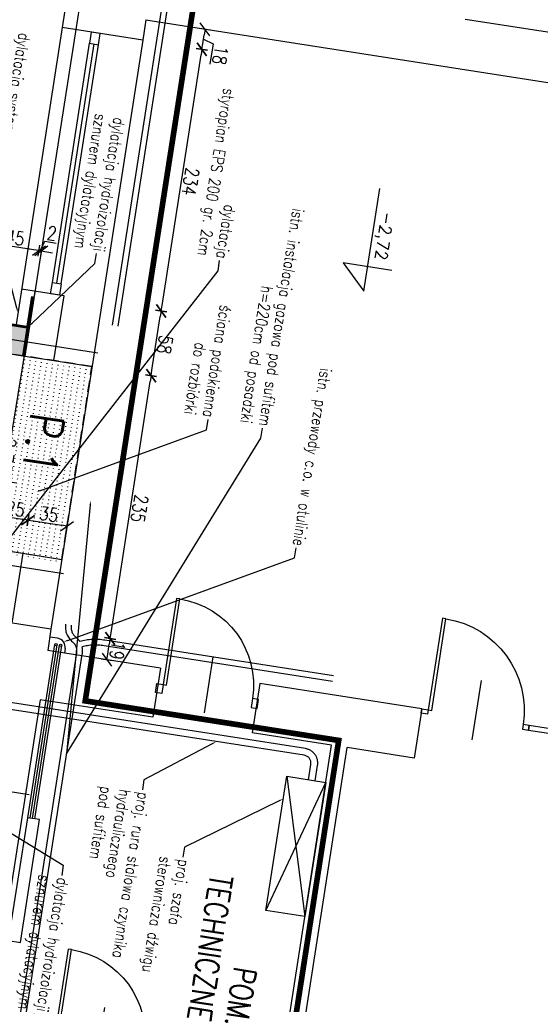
# Model space of a CAD drawing. Extents: x -38969 to 27108, y -24488 to 212598.
# Tile 8 of 256: x -4796 to -4335, y -23926 to -23056. Entities that reach past the tile are written whole.
import ezdxf
from ezdxf import colors
from ezdxf.entities.mleader import LeaderData, LeaderLine
from ezdxf.enums import TextEntityAlignment as Align
from ezdxf.math import Vec2, Vec3

# ---------------------------------------------------------------- set-up
doc = ezdxf.new("R2010")
doc.units = 0
doc.header["$LTSCALE"] = 100
doc.header["$MEASUREMENT"] = 0
for name, pattern in [('0.7_0.7', [1.4, 0.7, -0.7]), ('ACAD_ISO03W100', [30, 12, -18]), ('DASHDOT', [1, 0.5, -0.25, 0, -0.25]), ('DASHED22', [0.15, 0.1, -0.05])]:
    doc.linetypes.add(name, pattern=pattern)
doc.layers.get('0').update_dxf_attribs({"linetype": 'CONTINUOUS'})
doc.layers.get('DEFPOINTS').update_dxf_attribs({"linetype": 'CONTINUOUS'})
for name, color, linetype in [('K_1-DIM50', 6, 'CONTINUOUS'), ('K_1-HAT', 6, 'CONTINUOUS'), ('K_1-MEBLE', 5, 'CONTINUOUS'), ('K_1-mur', 3, 'CONTINUOUS'), ('K_1-MUR istn', 200, 'CONTINUOUS'), ('K_1-MUW', 1, 'CONTINUOUS'), ('K_1-osie', 6, 'CONTINUOUS'), ('K_1-POMOCNICZA', 2, 'CONTINUOUS'), ('K_1-POW', 134, 'DASHED22'), ('K_1-STOLARKA', 6, 'CONTINUOUS'), ('K_1-TXT', 123, 'CONTINUOUS')]:
    doc.layers.add(name, color=color, linetype=linetype)
doc.styles.add('ROMANS', font='ROMANS.shx', dxfattribs={"width": 0.8})
doc.styles.add('TXT', font='romans.shx')
doc.dimstyles.new('DIM 50', dxfattribs={"dimscale": 10, "dimtxt": 1.2, "dimasz": 0.5, "dimexe": 0, "dimexo": 0, "dimgap": 0.2, "dimtad": 1, "dimdec": 4, "dimrnd": 0.5, "dimdsep": 46, "dimtxsty": 'ROMANS', "dimblk1": 'TICK1', "dimblk2": 'TICK1', "dimsah": 1, "dimcen": 0, "dimse1": 1, "dimse2": 1, "dimclrd": 6, "dimclre": 6, "dimclrt": 123, "dimadec": 0, "dimazin": 0, "dimtfac": 1, "dimtdec": 4, "dimtmove": 1, "dimatfit": 2, "dimfxl": 1, "dimtolj": 1, "dimarcsym": 0})

# ---------------------------------------------------------------- blocks, each defined once
blk = doc.blocks.new('DR_1180L2')
at = {"color": 7}
blk.add_line((-15, 40), (35, 40), dxfattribs=at)
blk.add_lwpolyline([(4, 0), (4, 3), (81, 3), (81, 0), (4, 0)])
blk.add_arc((4, 3), 77, 0, 90, dxfattribs=at)
blk = doc.blocks.new('TICK1')
at = {"color": 0}
for p, q in [((-1, -1), (1, 1)), ((0, 0), (-1, 0)), ((0, -1), (0, 1))]:
    blk.add_line(p, q, dxfattribs=at)
blk = doc.blocks.new('*D334')
at = {"layer": 'DEFPOINTS', "color": 0}
for p in [(-4767.9, -23595), (-4715.58, -23603.15), (-4770.82, -23613.77)]:
    blk.add_point(p, dxfattribs=at)
at = {"layer": 'K_1-DIM50', "color": 6, "lineweight": -2, "transparency": 16777216}
blk.add_line((-4717.73, -23616.99), (-4716.35, -23608.09), dxfattribs=at)
at = {"layer": 'K_1-DIM50', "color": 6, "lineweight": -2, "transparency": 16777216, "xscale": 5, "yscale": 5, "zscale": 5}
for p, rotation in [((-4715.58, -23603.15), 81.14470898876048), ((-4718.5, -23621.93), 261.1447089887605)]:
    blk.add_blockref('TICK1', p, dxfattribs=dict(at, rotation=rotation))
at = {"layer": 'K_1-DIM50', "color": 123, "transparency": 16777216, "insert": (-4709.14, -23613.77), "char_height": 12, "attachment_point": 5, "rotation": 261.14471, "style": 'ROMANS'}
blk.add_mtext('\\A1;19', dxfattribs=at)
blk = doc.blocks.new('*D337')
at = {"layer": 'DEFPOINTS', "color": 0}
for p in [(-4684, -23056.5), (-4631.68, -23064.65), (-4686.77, -23074.28)]:
    blk.add_point(p, dxfattribs=at)
at = {"layer": 'K_1-DIM50', "color": 6, "lineweight": -2, "transparency": 16777216}
for p, q in [((-4633.68, -23077.49), (-4632.45, -23069.59)), ((-4633.07, -23073.54), (-4624.59, -23077.59)), ((-4624.59, -23077.59), (-4627.39, -23095.55))]:
    blk.add_line(p, q, dxfattribs=at)
at = {"layer": 'K_1-DIM50', "color": 6, "lineweight": -2, "transparency": 16777216, "xscale": 5, "yscale": 5, "zscale": 5}
for p, rotation in [((-4631.68, -23064.65), 81.14470898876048), ((-4634.45, -23082.43), 261.1447089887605)]:
    blk.add_blockref('TICK1', p, dxfattribs=dict(at, rotation=rotation))
at = {"layer": 'K_1-DIM50', "color": 123, "transparency": 16777216, "insert": (-4618.08, -23087.8), "char_height": 12, "attachment_point": 5, "rotation": 261.14471, "style": 'ROMANS'}
blk.add_mtext('\\A1;18', dxfattribs=at)
blk = doc.blocks.new('LEVSF')
at = {"color": 0}
for p, q in [((0, 8.29), (0, 0)), ((-4.16, 4.16), (13.3, 4.16)), ((0, 0), (-4.16, 4.16))]:
    blk.add_line(p, q, dxfattribs=at)
at = {"color": 0, "style": 'TXT'}
blk.add_attdef('LEVEL', text='', height=2, dxfattribs=at).set_placement((0.4, 4.56), align=Align.BOTTOM_LEFT)
blk = doc.blocks.new('*D302')
at = {"layer": 'DEFPOINTS', "color": 0}
for p in [(-4791.01, -23353.57), (-4679.4, -23370.95), (-4767.9, -23595)]:
    blk.add_point(p, dxfattribs=at)
at = {"layer": 'K_1-DIM50', "color": 6, "lineweight": -2, "transparency": 16777216}
blk.add_line((-4714.81, -23598.21), (-4680.17, -23375.89), dxfattribs=at)
at = {"layer": 'K_1-DIM50', "color": 6, "lineweight": -2, "transparency": 16777216, "xscale": 5, "yscale": 5, "zscale": 5}
for p, rotation in [((-4679.4, -23370.95), 81.14470898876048), ((-4715.58, -23603.15), 261.1447089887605)]:
    blk.add_blockref('TICK1', p, dxfattribs=dict(at, rotation=rotation))
at = {"layer": 'K_1-DIM50', "color": 123, "transparency": 16777216, "insert": (-4689.59, -23488.28), "char_height": 12, "attachment_point": 5, "rotation": 261.14471, "style": 'ROMANS'}
blk.add_mtext('\\A1;235', dxfattribs=at)
blk = doc.blocks.new('*D303')
at = {"layer": 'DEFPOINTS', "color": 0}
for p in [(-4756.39, -23300.26), (-4670.47, -23313.64), (-4791.01, -23353.57)]:
    blk.add_point(p, dxfattribs=at)
at = {"layer": 'K_1-DIM50', "color": 6, "lineweight": -2, "transparency": 16777216}
blk.add_line((-4678.63, -23366.01), (-4671.24, -23318.59), dxfattribs=at)
at = {"layer": 'K_1-DIM50', "color": 6, "lineweight": -2, "transparency": 16777216, "xscale": 5, "yscale": 5, "zscale": 5}
for p, rotation in [((-4670.47, -23313.64), 81.14470898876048), ((-4679.4, -23370.95), 261.1447089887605)]:
    blk.add_blockref('TICK1', p, dxfattribs=dict(at, rotation=rotation))
at = {"layer": 'K_1-DIM50', "color": 123, "transparency": 16777216, "insert": (-4667.03, -23343.53), "char_height": 12, "attachment_point": 5, "rotation": 261.14471, "style": 'ROMANS'}
blk.add_mtext('\\A1;58', dxfattribs=at)
blk = doc.blocks.new('*D304')
at = {"layer": 'DEFPOINTS', "color": 0}
for p in [(-4686.77, -23074.28), (-4634.45, -23082.43), (-4756.39, -23300.26)]:
    blk.add_point(p, dxfattribs=at)
at = {"layer": 'K_1-DIM50', "color": 6, "lineweight": -2, "transparency": 16777216}
blk.add_line((-4669.7, -23308.7), (-4635.22, -23087.37), dxfattribs=at)
at = {"layer": 'K_1-DIM50', "color": 6, "lineweight": -2, "transparency": 16777216, "xscale": 5, "yscale": 5, "zscale": 5}
for p, rotation in [((-4634.45, -23082.43), 81.14470898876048), ((-4670.47, -23313.64), 261.1447089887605)]:
    blk.add_blockref('TICK1', p, dxfattribs=dict(at, rotation=rotation))
at = {"layer": 'K_1-DIM50', "color": 123, "transparency": 16777216, "insert": (-4644.56, -23199.27), "char_height": 12, "attachment_point": 5, "rotation": 261.14471, "style": 'ROMANS'}
blk.add_mtext('\\A1;234', dxfattribs=at)
blk = doc.blocks.new('*D323')
at = {"layer": 'DEFPOINTS', "color": 0}
for p in [(-5271.19, -23220.06), (-4793.94, -23294.41), (-4797.17, -23315.16)]:
    blk.add_point(p, dxfattribs=at)
at = {"layer": 'K_1-DIM50', "color": 6, "lineweight": -2, "transparency": 16777216}
blk.add_line((-5273.65, -23235.87), (-5271.96, -23225), dxfattribs=at)
at = {"layer": 'K_1-DIM50', "color": 6, "lineweight": -2, "transparency": 16777216, "xscale": 5, "yscale": 5, "zscale": 5}
for p, rotation in [((-5271.19, -23220.06), 81.14470898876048), ((-5274.42, -23240.81), 261.1447089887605)]:
    blk.add_blockref('TICK1', p, dxfattribs=dict(at, rotation=rotation))
at = {"layer": 'K_1-DIM50', "color": 123, "transparency": 16777216, "insert": (-5264.9, -23231.66), "char_height": 12, "attachment_point": 5, "rotation": 261.14471, "style": 'ROMANS'}
blk.add_mtext('\\A1;21', dxfattribs=at)
blk = doc.blocks.new('*D324')
at = {"layer": 'DEFPOINTS', "color": 0}
for p in [(-5235.17, -22988.84), (-4746.06, -23065.05), (-4793.94, -23294.41)]:
    blk.add_point(p, dxfattribs=at)
at = {"layer": 'K_1-DIM50', "color": 6, "lineweight": -2, "transparency": 16777216}
blk.add_line((-5270.42, -23215.12), (-5235.94, -22993.79), dxfattribs=at)
at = {"layer": 'K_1-DIM50', "color": 6, "lineweight": -2, "transparency": 16777216, "xscale": 5, "yscale": 5, "zscale": 5}
for p, rotation in [((-5235.17, -22988.84), 81.14470898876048), ((-5271.19, -23220.06), 261.1447089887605)]:
    blk.add_blockref('TICK1', p, dxfattribs=dict(at, rotation=rotation))
at = {"layer": 'K_1-DIM50', "color": 123, "transparency": 16777216, "insert": (-5245.27, -23105.68), "char_height": 12, "attachment_point": 5, "rotation": 261.14471, "style": 'ROMANS'}
blk.add_mtext('\\A1;234', dxfattribs=at)
blk = doc.blocks.new('*D325')
at = {"layer": 'DEFPOINTS', "color": 0}
for p in [(-5131.41, -22322.88), (-4654.16, -22397.23), (-4746.06, -23065.05)]:
    blk.add_point(p, dxfattribs=at)
at = {"layer": 'K_1-DIM50', "color": 6, "lineweight": -2, "transparency": 16777216}
blk.add_line((-5234.4, -22983.9), (-5132.18, -22327.82), dxfattribs=at)
at = {"layer": 'K_1-DIM50', "color": 6, "lineweight": -2, "transparency": 16777216, "xscale": 5, "yscale": 5, "zscale": 5}
for p, rotation in [((-5131.41, -22322.88), 81.14470898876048), ((-5235.17, -22988.84), 261.1447089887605)]:
    blk.add_blockref('TICK1', p, dxfattribs=dict(at, rotation=rotation))
at = {"layer": 'K_1-DIM50', "color": 123, "transparency": 16777216, "insert": (-5175.38, -22657.09), "char_height": 12, "attachment_point": 5, "rotation": 261.14471, "style": 'ROMANS'}
blk.add_mtext('\\A1;674', dxfattribs=at)
blk = doc.blocks.new('*D198')
at = {"layer": 'DEFPOINTS', "color": 0}
for p in [(-4778.51, -23260.33), (-4791.06, -23340.91), (-4789.08, -23341.22)]:
    blk.add_point(p, dxfattribs=at)
at = {"layer": 'K_1-DIM50', "color": 6, "lineweight": -2, "transparency": 16777216}
for p, q in [((-4777.52, -23260.49), (-4773.46, -23252.01)), ((-4773.46, -23252.01), (-4763.19, -23253.61)), ((-4783.45, -23259.56), (-4788.39, -23258.79)), ((-4776.53, -23260.64), (-4778.51, -23260.33)), ((-4776.53, -23260.64), (-4778.51, -23260.33)), ((-4771.59, -23261.41), (-4766.65, -23262.18))]:
    blk.add_line(p, q, dxfattribs=at)
at = {"layer": 'K_1-DIM50', "color": 6, "lineweight": -2, "transparency": 16777216, "xscale": 5, "yscale": 5, "zscale": 5}
for p, rotation in [((-4778.51, -23260.33), 351.1447089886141), ((-4776.53, -23260.64), 171.144708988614)]:
    blk.add_blockref('TICK1', p, dxfattribs=dict(at, rotation=rotation))
at = {"layer": 'K_1-DIM50', "color": 123, "transparency": 16777216, "insert": (-4767.09, -23244.9), "char_height": 12, "attachment_point": 5, "rotation": 351.14471, "style": 'ROMANS'}
blk.add_mtext('\\A1;2', dxfattribs=at)
blk = doc.blocks.new('*D199')
at = {"layer": 'DEFPOINTS', "color": 0}
for p in [(-4822.97, -23253.41), (-4833.6, -23321.63), (-4791.06, -23340.91)]:
    blk.add_point(p, dxfattribs=at)
at = {"layer": 'K_1-DIM50', "color": 6, "lineweight": -2, "transparency": 16777216}
blk.add_line((-4783.45, -23259.56), (-4818.03, -23254.17), dxfattribs=at)
at = {"layer": 'K_1-DIM50', "color": 6, "lineweight": -2, "transparency": 16777216, "xscale": 5, "yscale": 5, "zscale": 5}
for p, rotation in [((-4822.97, -23253.41), 171.144708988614), ((-4778.51, -23260.33), 351.1447089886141)]:
    blk.add_blockref('TICK1', p, dxfattribs=dict(at, rotation=rotation))
at = {"layer": 'K_1-DIM50', "color": 123, "transparency": 16777216, "insert": (-4799.51, -23248.96), "char_height": 12, "attachment_point": 5, "rotation": 351.14471, "style": 'ROMANS'}
blk.add_mtext('\\A1;45', dxfattribs=at)
blk = doc.blocks.new('*D207')
at = {"layer": 'DEFPOINTS', "color": 0}
for p in [(-4994.37, -22344.23), (-4654.16, -22397.23), (-5072.17, -23297.11)]:
    blk.add_point(p, dxfattribs=at)
at = {"layer": 'K_1-DIM50', "color": 6, "lineweight": -2, "transparency": 16777216}
blk.add_line((-5140.38, -23281.42), (-4995.14, -22349.17), dxfattribs=at)
at = {"layer": 'K_1-DIM50', "color": 6, "lineweight": -2, "transparency": 16777216, "xscale": 5, "yscale": 5, "zscale": 5}
for p, rotation in [((-4994.37, -22344.23), 81.14470898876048), ((-5141.15, -23286.36), 261.1447089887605)]:
    blk.add_blockref('TICK1', p, dxfattribs=dict(at, rotation=rotation))
at = {"layer": 'K_1-DIM50', "color": 123, "transparency": 16777216, "insert": (-5059.85, -22816.53), "char_height": 12, "attachment_point": 5, "rotation": 261.14471, "style": 'ROMANS'}
blk.add_mtext('\\A1;953.5', dxfattribs=at)
blk = doc.blocks.new('*D209')
at = {"layer": 'DEFPOINTS', "color": 0}
for p in [(-5160.39, -22318.36), (-4654.16, -22397.23), (-4797.17, -23315.16)]:
    blk.add_point(p, dxfattribs=at)
at = {"layer": 'K_1-DIM50', "color": 6, "lineweight": -2, "transparency": 16777216}
blk.add_line((-5302.63, -23231.35), (-5161.16, -22323.3), dxfattribs=at)
at = {"layer": 'K_1-DIM50', "color": 6, "lineweight": -2, "transparency": 16777216, "xscale": 5, "yscale": 5, "zscale": 5}
for p, rotation in [((-5160.39, -22318.36), 81.14470898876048), ((-5303.4, -23236.29), 261.1447089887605)]:
    blk.add_blockref('TICK1', p, dxfattribs=dict(at, rotation=rotation))
at = {"layer": 'K_1-DIM50', "color": 123, "transparency": 16777216, "insert": (-5223.99, -22778.56), "char_height": 12, "attachment_point": 5, "rotation": 261.14471, "style": 'ROMANS'}
blk.add_mtext('\\A1;929', dxfattribs=at)
blk = doc.blocks.new('*D210')
at = {"layer": 'DEFPOINTS', "color": 0}
for p in [(-5024.72, -22992.59), (-5068.4, -23272.9), (-4797.17, -23315.16)]:
    blk.add_point(p, dxfattribs=at)
at = {"layer": 'K_1-DIM50', "color": 6, "lineweight": -2, "transparency": 16777216}
blk.add_line((-4758.44, -23034.08), (-5019.78, -22993.36), dxfattribs=at)
at = {"layer": 'K_1-DIM50', "color": 6, "lineweight": -2, "transparency": 16777216, "xscale": 5, "yscale": 5, "zscale": 5}
for p, rotation in [((-5024.72, -22992.59), 171.144708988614), ((-4753.5, -23034.85), 351.1447089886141)]:
    blk.add_blockref('TICK1', p, dxfattribs=dict(at, rotation=rotation))
at = {"layer": 'K_1-DIM50', "color": 123, "transparency": 16777216, "insert": (-4887.88, -23005.82), "char_height": 12, "attachment_point": 5, "rotation": 351.14471, "style": 'ROMANS'}
blk.add_mtext('\\A1;274.5', dxfattribs=at)
blk = doc.blocks.new('*D213')
at = {"layer": 'DEFPOINTS', "color": 0}
for p in [(-4788.29, -23498.52), (-4817.56, -23524.01), (-4792.86, -23527.86)]:
    blk.add_point(p, dxfattribs=at)
at = {"layer": 'K_1-DIM50', "color": 6, "lineweight": -2, "transparency": 16777216}
blk.add_line((-4808.05, -23495.44), (-4793.23, -23497.75), dxfattribs=at)
at = {"layer": 'K_1-DIM50', "color": 6, "lineweight": -2, "transparency": 16777216, "xscale": 5, "yscale": 5, "zscale": 5}
for p, rotation in [((-4812.99, -23494.67), 171.144708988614), ((-4788.29, -23498.52), 351.1447089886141)]:
    blk.add_blockref('TICK1', p, dxfattribs=dict(at, rotation=rotation))
at = {"layer": 'K_1-DIM50', "color": 123, "transparency": 16777216, "insert": (-4799.41, -23488.69), "char_height": 12, "attachment_point": 5, "rotation": 351.14471, "style": 'ROMANS'}
blk.add_mtext('\\A1;25', dxfattribs=at)
blk = doc.blocks.new('*D214')
at = {"layer": 'DEFPOINTS', "color": 0}
for p in [(-4753.71, -23503.9), (-4792.86, -23527.86), (-4758.28, -23533.25)]:
    blk.add_point(p, dxfattribs=at)
at = {"layer": 'K_1-DIM50', "color": 6, "lineweight": -2, "transparency": 16777216}
blk.add_line((-4783.35, -23499.29), (-4758.65, -23503.13), dxfattribs=at)
at = {"layer": 'K_1-DIM50', "color": 6, "lineweight": -2, "transparency": 16777216, "xscale": 5, "yscale": 5, "zscale": 5}
for p, rotation in [((-4788.29, -23498.52), 171.144708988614), ((-4753.71, -23503.9), 351.1447089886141)]:
    blk.add_blockref('TICK1', p, dxfattribs=dict(at, rotation=rotation))
at = {"layer": 'K_1-DIM50', "color": 123, "transparency": 16777216, "insert": (-4769.77, -23493.31), "char_height": 12, "attachment_point": 5, "rotation": 351.14471, "style": 'ROMANS'}
blk.add_mtext('\\A1;35', dxfattribs=at)

msp = doc.modelspace()

# ---------------------------------------------------------------- hatches: boundary and pattern name
at = {"layer": 'K_1-HAT', "ltscale": 0.6}
h = msp.add_hatch(dxfattribs=at)
h.set_pattern_fill('ANSI33', color=256, angle=-188.85529101, style=0)
h.set_pattern_definition([(126.14471, (-10070.0437, 2299.6265), (-5.1278147, -3.7453993), []), (126.14471, (-10069.3525, 2304.063), (-5.1278147, -3.7453993), [3.175, -1.5875])])
h.paths.add_polyline_path([(-4789.13453, -23328.55619), (-4792.98301, -23353.2582), (-4837.44663, -23346.33093), (-4833.59814, -23321.62892)])
h.paths.add_polyline_path([(-4868.15227, -23381.01757), (-4862.14863, -23342.48244), (-4837.44663, -23346.33093), (-4843.45026, -23384.86606)])
h.paths.add_polyline_path([(-4862.14863, -23342.48244), (-5037.53289, -23315.15819), (-5033.6844, -23290.45619), (-4858.30015, -23317.78043)])
h.paths.add_polyline_path([(-5062.23489, -23311.30971), (-5037.53289, -23315.15819), (-5064.08744, -23485.60204), (-5088.78944, -23481.75356)])
h.paths.add_polyline_path([(-5067.44188, -23510.38102), (-5063.59339, -23485.67901)], flags=16)
h.paths.add_polyline_path([(-5095.10813, -23506.07072), (-5067.44188, -23510.38102)])
h.paths.add_polyline_path([(-4861.61512, -23501.45953), (-4864.00118, -23516.77478), (-4888.70318, -23512.92629), (-4886.31712, -23497.61105)])
h.paths.add_polyline_path([(-4867.84966, -23541.47678), (-4864.00118, -23516.77478), (-4819.53756, -23523.70205), (-4823.38605, -23548.40406)])
h.paths.add_polyline_path([(-5089.75683, -23650.36443), (-5114.45884, -23646.51595), (-5092.63793, -23506.45557), (-5067.93592, -23510.30405)])
h.paths.add_polyline_path([(-5114.45884, -23646.51595), (-5089.75683, -23650.36443), (-5094.49047, -23680.7479), (-4849.9406, -23718.84791), (-4853.78908, -23743.54991), (-5123.04096, -23701.60142)])
h.paths.add_polyline_path([(-5063.09935, -23485.75598), (-5066.94784, -23510.45799), (-5067.44188, -23510.38102), (-5063.59339, -23485.67901)])
h.paths.add_polyline_path([(-5067.93592, -23510.30405), (-5064.08744, -23485.60204), (-4888.70318, -23512.92629), (-4892.55167, -23537.6283)])
at = {"layer": 'K_1-MUR istn'}
h = msp.add_hatch(dxfattribs=at)
h.set_pattern_fill('ACAD_ISO07W100', color=256, angle=-98.85529101)
h.set_pattern_definition([(261.14471, (-3709.256, -17450.3995), (4.9404014, -0.769697), [0.5, -3])])
h.paths.add_polyline_path([(-4735.67436, -23362.18669), (-4762.61376, -23535.10074), (-4817.94625, -23526.48013), (-4791.00685, -23353.56608)])

# ---------------------------------------------------------------- linework, layer by layer
at = {"layer": 'K_1-MEBLE'}
for points in [[(-4577.89027, -23843.52316), (-4524.83473, -23730.3414)], [(-4559.41754, -23724.95352), (-4543.30746, -23848.91104)]]:
    msp.add_lwpolyline(points, dxfattribs=at)
at = {"layer": 'K_1-mur', "color": 3}
msp.add_lwpolyline([(-4868.15227, -23381.01757), (-4843.45026, -23384.86606), (-4837.44663, -23346.33093), (-4791.00685, -23353.56608), (-4791.00685, -23353.56608)], dxfattribs=at)
at = {"layer": 'K_1-MUR istn'}
for p, q in [((-4654.15834, -22397.23325), (-4757.91351, -23063.19936)), ((-4644.14865, -22410.93748), (-4746.05654, -23065.04663)), ((-4684.00082, -23056.49755), (-4686.77173, -23074.283)), ((-4684.00082, -23056.49755), (-3740.38414, -23203.5097)), ((-3733.61081, -23160.03416), (-4401.55308, -23055.97112)), ((-4757.91351, -23063.19936), (-4798.78442, -23325.53468)), ((-4746.05654, -23065.04663), (-4791.00685, -23353.56608)), ((-4686.77173, -23074.283), (-4736.34022, -23392.44485)), ((-4782.07837, -23296.25742), (-4791.00685, -23353.56608)), ((-4791.00685, -23353.56608), (-4765.31677, -23357.5685)), ((-4736.34022, -23392.44485), (-4767.8978, -23595.00131)), ((-4767.8978, -23595.00131), (-4827.18262, -23585.76495)), ((-4767.8978, -23595.00131), (-4770.82265, -23613.77484)), ((-4762.05881, -23602.99545), (-4768.97538, -23601.91787)), ((-4671.02654, -23629.32272), (-4770.82265, -23613.77484)), ((-4755.38569, -23612.13161), (-4756.00144, -23616.08393)), ((-4671.02654, -23629.32272), (-4677.79987, -23672.79825)), ((-4583.08739, -23643.02333), (-4589.86073, -23686.49886)), ((-4439.81575, -23665.34454), (-4583.08739, -23643.02333)), ((-4777.59598, -23657.25037), (-4822.39235, -23944.78173)), ((-4677.79987, -23672.79825), (-4777.59598, -23657.25037)), ((-4439.81575, -23665.34454), (-4446.58909, -23708.82007)), ((-4519.70703, -23697.42856), (-4589.86073, -23686.49886)), ((-4589.46301, -24236.11131), (-4505.8739, -23699.58371)), ((-4564.5034, -23984.95992), (-4519.70703, -23697.42856)), ((-4446.58909, -23708.82007), (-4505.8739, -23699.58371))]:
    msp.add_line(p, q, dxfattribs=at)
at = {"layer": 'K_1-MUR istn', "linetype": '0.7_0.7', "ltscale": 5}
for p, q in [((-4686.77173, -23074.283), (-4757.91351, -23063.19936)), ((-4766.70585, -23288.53177), (-4733.76282, -23077.08259)), ((-4762.75353, -23289.14753), (-4729.81049, -23077.69835)), ((-4758.80121, -23289.76329), (-4725.85817, -23078.3141)), ((-4756.38828, -23300.25985), (-4793.93533, -23294.41015)), ((-4765.31677, -23357.5685), (-4756.38828, -23300.25985))]:
    msp.add_line(p, q, dxfattribs=at)
for points in [[(-4659.87336, -22980.43323), (-4754.93382, -23590.59129, 0.271673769), (-4748.78471, -23606.1678, -0.332406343), (-4745.66013, -23617.69507), (-4803.0367, -23985.97405, -0.414213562), (-4832.11944, -24007.21633, -1)], [(-4654.93295, -22981.20293), (-4749.99342, -23591.36099, 0.271673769), (-4745.7023, -23602.23095, -0.083949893), (-4742.33893, -23605.92169, -0.083949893)], [(-4518.12674, -23636.22694), (-4720.13719, -23604.75442, 0.117555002), (-4742.33893, -23605.92169, 0.114115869)], [(-4518.89644, -23641.16734), (-4720.97531, -23609.68417, 0.114502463), (-4740.3655, -23610.55686, 19.910062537)], [(-4740.3655, -23610.55686, -0.143365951), (-4740.79695, -23618.96041), (-4798.0963, -23986.74375, -0.414213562), (-4832.88914, -24012.15674)]]:
    msp.add_lwpolyline(points, format="xyb", dxfattribs=at)
for points in [[(-4732.22342, -23067.20179), (-4733.76282, -23077.08259), (-4725.85817, -23078.3141), (-4724.31878, -23068.4333)], [(-4768.24524, -23298.41257), (-4766.70585, -23288.53177), (-4758.80121, -23289.76329), (-4760.3406, -23299.64409)]]:
    msp.add_lwpolyline(points, close=True, dxfattribs=at)
for points in [[(-4817.5614, -23524.00993), (-4792.8594, -23527.85841), (-4802.48061, -23589.61343)], [(-4788.23214, -23761.62334), (-4764.36146, -23608.40625)], [(-4786.25598, -23761.93122), (-4762.3853, -23608.71413)], [(-4784.27982, -23762.2391), (-4760.40914, -23609.02201)], [(-4782.30366, -23762.54698), (-4758.43298, -23609.32989)]]:
    msp.add_lwpolyline(points, dxfattribs=at)
at = {"layer": 'K_1-MUR istn'}
msp.add_lwpolyline([(-4794.84768, -23871.91965), (-4777.91435, -23763.23082), (-4788.78323, -23761.53748), (-4805.71656, -23870.22632)], close=True, dxfattribs=at)
for centre in [(-4763.37338, -23608.56019), (-4759.42106, -23609.17595)]:
    msp.add_circle(centre, 1, dxfattribs=at)
msp.add_arc((-4763.29033, -23610.90009), 8, 351.14470899, 81.14470899, dxfattribs=at)
at = {"layer": 'K_1-MUW', "color": 6, "ltscale": 0.6}
for p, q in [((-5059.63762, -23284.89467), (-4787.4215, -23327.30498)), ((-4787.4215, -23327.30498), (-4783.34211, -23301.12085)), ((-4787.4215, -23327.30498), (-4791.50089, -23353.48911))]:
    msp.add_line(p, q, dxfattribs=at)
at = {"layer": 'K_1-MUW', "linetype": '0.7_0.7', "ltscale": 10}
for p, q in [((-5059.01201, -23285.75119), (-4788.27801, -23327.93059)), ((-4788.16256, -23327.18953), (-4784.08317, -23301.0054)), ((-4788.27801, -23327.93059), (-4792.24195, -23353.37365))]:
    msp.add_line(p, q, dxfattribs=at)
at = {"layer": 'K_1-MUW'}
for p, q in [((-4788.90362, -23327.07407), (-4784.82423, -23300.88994)), ((-4834.58622, -23321.47498), (-4789.13453, -23328.55619)), ((-4789.13453, -23328.55619), (-4792.98301, -23353.2582))]:
    msp.add_line(p, q, dxfattribs=at)
at = {"layer": 'K_1-MUW', "color": 10, "linetype": 'ACAD_ISO03W100', "const_width": 5}
msp.add_lwpolyline([(-5343.42793, -23959.05024), (-4797.71433, -24044.07049), (-4781.12899, -23937.61529), (-4556.96327, -23972.53951), (-4513.44941, -23693.24011), (-4737.61513, -23658.31588), (-4633.98863, -22993.17562), (-5172.20001, -22909.32419)], dxfattribs=at)
at = {"layer": 'K_1-MUW'}
for points in [[(-4765.31677, -23357.5685), (-4731.72204, -23362.80244)], [(-4792.8594, -23527.85841), (-4758.27659, -23533.24629)]]:
    msp.add_lwpolyline(points, dxfattribs=at)
msp.add_lwpolyline([(-4577.89027, -23843.52316), (-4559.41754, -23724.95352), (-4524.83473, -23730.3414), (-4543.30746, -23848.91104)], close=True, dxfattribs=at)
at = {"layer": 'K_1-osie', "linetype": 'DASHDOT', "ltscale": 50}
for p, q in [((-4726.43449, -23350.97543), (-5344.60942, -23254.66596)), ((-4756.83752, -23546.12129), (-5375.01246, -23449.81182)), ((-4787.24056, -23741.26715), (-5405.41549, -23644.95768))]:
    msp.add_line(p, q, dxfattribs=at)
at = {"layer": 'K_1-POMOCNICZA', "linetype": '0.7_0.7', "ltscale": 20}
for points in [[(-4534.22149, -23728.87898), (-4532.11003, -23715.32627, 0.414213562), (-4542.95386, -23700.48001), (-4849.75279, -23652.68182)], [(-4540.14998, -23727.95534), (-4538.03851, -23714.40263, 0.414213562), (-4543.8775, -23706.40849), (-4850.67643, -23658.61031)]]:
    msp.add_lwpolyline(points, format="xyb", dxfattribs=at)
at = {"layer": 'K_1-POW', "color": 1}
msp.add_lwpolyline([(-4758.27659, -23533.24629), (-4731.72204, -23362.80244), (-4837.44663, -23346.33093), (-4864.00118, -23516.77478)], close=True, dxfattribs=at)
at = {"layer": 'K_1-STOLARKA'}
for points in [[(-4674.16977, -23643.0019), (-4668.73533, -23643.84857), (-4669.96685, -23651.75321), (-4675.40129, -23650.90655)], [(-4584.25447, -23657.01039), (-4589.68891, -23656.16372), (-4590.92042, -23664.06837), (-4585.48598, -23664.91503)], [(-4439.81575, -23665.34454), (-4434.38131, -23666.19121), (-4434.99707, -23670.14353), (-4440.43151, -23669.29686)], [(-4344.96004, -23680.12273), (-4350.39449, -23679.27606), (-4351.01024, -23683.22838), (-4345.5758, -23684.07505)], [(-4300.00239, -23687.12697), (-4344.96004, -23680.12273), (-4345.5758, -23684.07505), (-4300.61815, -23691.07929)]]:
    msp.add_lwpolyline(points, close=True, dxfattribs=at)

# ---------------------------------------------------------------- block references
at = {"layer": 'K_1-STOLARKA', "xscale": -1, "rotation": 261.1447089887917}
for p in [(-4669.35109, -23647.80089), (-4765.20541, -23957.73951)]:
    msp.add_blockref('DR_1180L2', p, dxfattribs=at)
at = {"layer": 'K_1-STOLARKA', "xscale": -1.062794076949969, "yscale": 1.062794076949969, "zscale": 1.062794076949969, "rotation": 261.1447089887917}
msp.add_blockref('DR_1180L2', (-4435.03573, -23670.39171), dxfattribs=at)
at = {"layer": 'K_1-TXT', "color": 6, "ltscale": 0.6}
ref = msp.add_blockref('LEVSF', (-4509.55169, -23271.12947), dxfattribs=dict(at, xscale=-5.250000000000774, yscale=5.250000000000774, zscale=5.250000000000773, rotation=261.1447089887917))
ref.add_attrib('LEVEL', '-2,72', dxfattribs={"layer": '0', "color": 123, "height": 10.5, "rotation": 261.14470899, "style": 'TXT'}).set_placement((-4478.10771, -23224.81791), align=Align.BOTTOM_LEFT)
ref = msp.add_blockref('LEVSF', (-4841.53122, -23459.16449), dxfattribs=dict(at, xscale=-5.250000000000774, yscale=5.250000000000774, zscale=5.250000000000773, rotation=261.1447089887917))
ref.add_attrib('LEVEL', '-2,72', dxfattribs={"layer": '0', "color": 123, "height": 10.5, "rotation": 261.14470899, "style": 'TXT'}).set_placement((-4810.08724, -23412.85294), align=Align.BOTTOM_LEFT)

# ---------------------------------------------------------------- texts
at = {"layer": 'K_1-TXT', "color": 3, "style": 'ROMANS', "width": 0.8}
msp.add_text('P.1', height=30, rotation=261.14470899, dxfattribs=at).set_placement((-4785.63248, -23402.47779))
at = {"layer": 'K_1-TXT', "insert": (-4594.24408, -23947.76689), "char_height": 20, "width": 19078.3315449, "attachment_point": 3, "rotation": 261.14470899, "style": 'ROMANS'}
msp.add_mtext('POM. \\PTECHNICZNE', dxfattribs=at)

# ---------------------------------------------------------------- dimensions: what is measured, and where the dimension line sits
at = {"layer": 'K_1-DIM50'}
for base, p1, p2, angle, picture, middle in [((-5160.39189, -22318.36385), (-4797.16806, -23315.15984), (-4654.15834, -22397.23325), 81.14470899, '*D209', (-5223.9921, -22778.55866)), ((-5131.41199, -22322.87882), (-4746.05654, -23065.04663), (-4654.15834, -22397.23325), 81.14470899, '*D325', (-5175.38493, -22657.09339)), ((-4994.36691, -22344.22995), (-5072.16761, -23297.11143), (-4654.15834, -22397.23325), 81.14470899, '*D207', (-5059.85289, -22816.52875)), ((-5235.16716, -22988.84493), (-4793.93533, -23294.41015), (-4746.05654, -23065.04663), 81.14470899, '*D324', (-5245.27343, -23105.68184)), ((-5024.72478, -22992.5934), (-4797.16806, -23315.15984), (-5068.3961, -23272.90347), 351.14470899, '*D210', (-4887.87925, -23005.81694)), ((-4631.68177, -23064.64868), (-4686.77173, -23074.283), (-4684.00082, -23056.49755), 81.14470899, '*D337', (-4616.99337, -23080.80235)), ((-4634.45268, -23082.43412), (-4756.38828, -23300.25985), (-4686.77173, -23074.283), 81.14470899, '*D304', (-4644.55895, -23199.27103)), ((-5271.18898, -23220.05572), (-4797.16806, -23315.15984), (-4793.93533, -23294.41015), 81.14470899, '*D323', (-5264.9007, -23231.66208)), ((-4822.9691, -23253.405), (-4791.05877, -23340.9072), (-4833.59814, -23321.62892), 351.14470899, '*D199', (-4799.50578, -23248.964)), ((-4778.50548, -23260.33227), (-4789.08261, -23341.21507), (-4791.05877, -23340.9072), 351.14470899, '*D198', (-4770.25646, -23244.41236)), ((-4670.4745, -23313.64491), (-4791.00685, -23353.56608), (-4756.38828, -23300.25985), 81.14470899, '*D303', (-4667.0341, -23343.53075)), ((-4679.40299, -23370.95357), (-4767.8978, -23595.00131), (-4791.00685, -23353.56608), 81.14470899, '*D302', (-4689.58623, -23488.28452)), ((-4788.28808, -23498.5168), (-4817.5614, -23524.00993), (-4792.8594, -23527.85841), 351.14470899, '*D213', (-4799.40756, -23488.68791)), ((-4753.70527, -23503.90468), (-4792.8594, -23527.85841), (-4758.27659, -23533.24629), 351.14470899, '*D214', (-4769.76516, -23493.3061)), ((-4715.57875, -23603.15243), (-4770.82265, -23613.77484), (-4767.8978, -23595.00131), 81.14470899, '*D334', (-4709.13653, -23613.77071))]:
    dim = msp.add_linear_dim(base=base, p1=p1, p2=p2, angle=angle, dimstyle='DIM 50', dxfattribs=at)
    dim.commit()
    dim.dimension.update_dxf_attribs({"geometry": picture, "text_midpoint": middle})

# ---------------------------------------------------------------- leaders
at = {"layer": 'K_1-TXT'}
ml = msp.add_multileader_mtext('Standard', dxfattribs=at)
ml.set_content('dylatacja systemowa narożna\\P ', color=256, style='ROMANS')
ml.set_leader_properties(color=6)
ml.build(insert=Vec2(0, 0))
ml.multileader.update_dxf_attribs({"dogleg_length": 9})
ctx = ml.context
ctx.base_point, ctx.char_height, ctx.plane_origin, ctx.plane_x_axis, ctx.plane_y_axis = Vec3(-4787.96341, -23047.54895), 10, Vec3(-4795.55169, -23304.78494), Vec3(-0.153939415, -0.988080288), Vec3(0.988080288, -0.153939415)
ctx.text_align_type = 2
notes = []
notes.append((ctx, [(1, (1, 1, 0), (-4817.52711, -23237.30741), (0.153939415, 0.988080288), 9, [(0, [(-4797.16806, -23315.15984)], 0, [])])]))
ctx.mtext.insert, ctx.mtext.text_direction, ctx.mtext.rotation, ctx.mtext.alignment, ctx.mtext.flow_direction = Vec3(-4810.89337, -23227.20823), Vec3(-0.153939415, -0.988080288), 4.557834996, 3, 5
ml = msp.add_multileader_mtext('Standard', dxfattribs=at)
ml.set_content('dylatacja hydroizolacji \\Psznurem dylatacyjnym', color=256, style='ROMANS')
ml.set_leader_properties(color=6)
ml.build(insert=Vec2(0, 0))
ml.multileader.update_dxf_attribs({"dogleg_length": 9})
ctx = ml.context
ctx.base_point, ctx.char_height, ctx.plane_origin, ctx.plane_x_axis, ctx.plane_y_axis = Vec3(-4706.59072, -23127.55778), 10, Vec3(-4636.3593, -24097.12975), Vec3(-0.153939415, -0.988080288), Vec3(0.988080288, -0.153939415)
ctx.text_align_type = 2
notes.append((ctx, [(1, (1, 1, 0), (-4729.05854, -23271.77045), (0.153939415, 0.988080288), 9, [(0, [(-4787.4215, -23327.30498)], 0, [])])]))
ctx.mtext.insert, ctx.mtext.text_direction, ctx.mtext.rotation, ctx.mtext.alignment, ctx.mtext.flow_direction = Vec3(-4720.778, -23261.92783), Vec3(-0.153939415, -0.988080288), 4.557834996, 3, 5
ml = msp.add_multileader_mtext('Standard', dxfattribs=at)
ml.set_content('dylatacja \\Pstyropian EPS 200{\\C7; }gr. 2cm', color=256, style='ROMANS')
ml.set_leader_properties(color=6)
ml.build(insert=Vec2(0, 0))
ml.multileader.update_dxf_attribs({"dogleg_length": 9})
ctx = ml.context
ctx.base_point, ctx.char_height, ctx.plane_origin, ctx.plane_x_axis, ctx.plane_y_axis = Vec3(-4591.7922, -23096.20879), 10, Vec3(-4791.35464, -23350.99998), Vec3(-0.153939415, -0.988080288), Vec3(0.988080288, -0.153939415)
ctx.text_align_type = 2
notes.append((ctx, [(0, (1, 1, 0), (-4620.12438, -23278.06261), (0.153939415, 0.988080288), 9, [(1, [(-4789.35342, -23338.15489), (-4821.46181, -23536.05305)], 0, [])])]))
ctx.mtext.insert, ctx.mtext.text_direction, ctx.mtext.rotation, ctx.mtext.alignment, ctx.mtext.flow_direction = Vec3(-4611.84385, -23268.21999), Vec3(-0.153939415, -0.988080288), 4.557834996, 3, 5
ml = msp.add_multileader_mtext('Standard', dxfattribs=at)
ml.set_content('istn. instalacja gazowa pod sufitem\\Ph=220cm od posadzki ', color=256, style='ROMANS')
ml.set_leader_properties(color=6)
ml.build(insert=Vec2(0, 0))
ml.multileader.update_dxf_attribs({"dogleg_length": 9})
ctx = ml.context
ctx.base_point, ctx.char_height, ctx.plane_origin, ctx.plane_x_axis, ctx.plane_y_axis = Vec3(-4546.30383, -23194.92353), 10, Vec3(-4734.82557, -23494.00416), Vec3(-0.153939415, -0.988080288), Vec3(0.988080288, -0.153939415)
ctx.text_align_type = 2
notes.append((ctx, [(0, (1, 1, 0), (-4582.31832, -23426.08727), (0.153939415, 0.988080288), 9, [(1, [(-4732.82435, -23481.15906), (-4754.21187, -23705.06583)], 0, [])])]))
ctx.mtext.insert, ctx.mtext.text_direction, ctx.mtext.rotation, ctx.mtext.alignment, ctx.mtext.flow_direction = Vec3(-4574.03779, -23416.24465), Vec3(-0.153939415, -0.988080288), 4.557834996, 3, 5
ml = msp.add_multileader_mtext('Standard', dxfattribs=at)
ml.set_content('ściana podokienna\\Pdo rozbiórki ', color=256, style='ROMANS')
ml.set_leader_properties(color=6)
ml.build(insert=Vec2(0, 0))
ml.multileader.update_dxf_attribs({"dogleg_length": 9})
ctx = ml.context
ctx.base_point, ctx.char_height, ctx.plane_origin, ctx.plane_x_axis, ctx.plane_y_axis = Vec3(-4611.36138, -23296.59672), 10, Vec3(-4782.87648, -23486.51799), Vec3(-0.153939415, -0.988080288), Vec3(0.988080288, -0.153939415)
ctx.text_align_type = 2
notes.append((ctx, [(0, (1, 1, 0), (-4630.36923, -23418.60111), (0.153939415, 0.988080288), 9, [(0, [(-4780.87526, -23473.6729)], 0, [])])]))
ctx.mtext.insert, ctx.mtext.text_direction, ctx.mtext.rotation, ctx.mtext.alignment, ctx.mtext.flow_direction = Vec3(-4623.7355, -23408.50192), Vec3(-0.153939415, -0.988080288), 4.557834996, 3, 5
ml = msp.add_multileader_mtext('Standard', dxfattribs=at)
ml.set_content('istn. przewody c.o. w otulinie ', color=256, style='ROMANS')
ml.set_leader_properties(color=6)
ml.build(insert=Vec2(0, 0))
ml.multileader.update_dxf_attribs({"dogleg_length": 9})
ctx = ml.context
ctx.base_point, ctx.char_height, ctx.plane_origin, ctx.plane_x_axis, ctx.plane_y_axis = Vec3(-4522.43796, -23339.60276), 10, Vec3(-4758.83131, -23619.02657), Vec3(-0.153939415, -0.988080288), Vec3(0.988080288, -0.153939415)
ctx.text_align_type = 2
notes.append((ctx, [(0, (1, 1, 0), (-4552.41216, -23531.99611), (0.153939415, 0.988080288), 9, [(0, [(-4756.83009, -23606.18148)], 0, [])])]))
ctx.mtext.insert, ctx.mtext.text_direction, ctx.mtext.rotation, ctx.mtext.alignment, ctx.mtext.flow_direction = Vec3(-4544.13163, -23522.15348), Vec3(-0.153939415, -0.988080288), 4.557834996, 3, 5
ml = msp.add_multileader_mtext('Standard', dxfattribs=at)
ml.set_content('proj. rura stalowa czynnika\\Phydraulicznego\\Ppod sufitem', color=256, style='ROMANS')
ml.set_leader_properties(color=6)
ml.build(insert=Vec2(0, 0))
ml.multileader.update_dxf_attribs({"dogleg_length": 9})
ctx = ml.context
ctx.base_point, ctx.char_height, ctx.plane_origin, ctx.plane_x_axis, ctx.plane_y_axis = Vec3(-4687.09039, -23737.04471), 10, Vec3(-4646.97958, -23715.81686), Vec3(-0.153939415, -0.988080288), Vec3(0.988080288, -0.153939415)
notes.append((ctx, [(1, (1, 1, 0), (-4685.70493, -23728.15199), (-0.153939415, -0.988080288), 9, [(1, [(-4621.70587, -23694.28311)], 0, [])])]))
ctx.mtext.insert, ctx.mtext.text_direction, ctx.mtext.rotation, ctx.mtext.flow_direction = Vec3(-4680.81106, -23740.04713), Vec3(-0.153939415, -0.988080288), 4.557834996, 5
ml = msp.add_multileader_mtext('Standard', dxfattribs=at)
ml.set_content('dylatacja hydroizolacji \\Psznurem dylatacyjnym', color=256, style='ROMANS')
ml.set_leader_properties(color=6)
ml.build(insert=Vec2(0, 0))
ml.multileader.update_dxf_attribs({"dogleg_length": 9})
ctx = ml.context
ctx.base_point, ctx.char_height, ctx.plane_origin, ctx.plane_x_axis, ctx.plane_y_axis = Vec3(-4758.43513, -23812.52751), 10, Vec3(-4474.44759, -23057.87826), Vec3(-0.153939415, -0.988080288), Vec3(0.988080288, -0.153939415)
notes.append((ctx, [(1, (1, 1, 0), (-4757.04968, -23803.63479), (-0.153939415, -0.988080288), 9, [(0, [(-4852.53787, -23745.26294)], 0, [])])]))
ctx.mtext.insert, ctx.mtext.text_direction, ctx.mtext.rotation, ctx.mtext.flow_direction = Vec3(-4752.15581, -23815.52993), Vec3(-0.153939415, -0.988080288), 4.557834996, 5
ml = msp.add_multileader_mtext('Standard', dxfattribs=at)
ml.set_content('proj. szafa \\Psterownicza dźwigu', color=256, style='ROMANS')
ml.set_leader_properties(color=6)
ml.build(insert=Vec2(0, 0))
ml.multileader.update_dxf_attribs({"dogleg_length": 9})
ctx = ml.context
ctx.base_point, ctx.char_height, ctx.plane_origin, ctx.plane_x_axis, ctx.plane_y_axis = Vec3(-4651.22817, -23796.35278), 10, Vec3(-4714.67898, -23846.82558), Vec3(-0.153939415, -0.988080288), Vec3(0.988080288, -0.153939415)
notes.append((ctx, [(1, (1, 1, 0), (-4649.84272, -23787.46005), (-0.153939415, -0.988080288), 9, [(0, [(-4562.51765, -23744.85199)], 0, [])])]))
ctx.mtext.insert, ctx.mtext.text_direction, ctx.mtext.rotation, ctx.mtext.flow_direction = Vec3(-4644.94885, -23799.3552), Vec3(-0.153939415, -0.988080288), 4.557834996, 5
for ctx, leaders in notes:
    for number, flags, end, landing, length, lines in leaders:
        leader = LeaderData()
        leader.index, (leader.has_last_leader_line, leader.has_dogleg_vector, leader.attachment_direction) = number, flags
        leader.last_leader_point, leader.dogleg_vector, leader.dogleg_length = Vec3(end), Vec3(landing), length
        for number, points, colour, breaks in lines:
            line = LeaderLine()
            line.index, line.vertices, line.color, line.breaks = number, Vec3.list(points), colors.encode_raw_color(colour), breaks
            leader.lines.append(line)
        ctx.leaders.append(leader)

doc.saveas('drawing.dxf')
